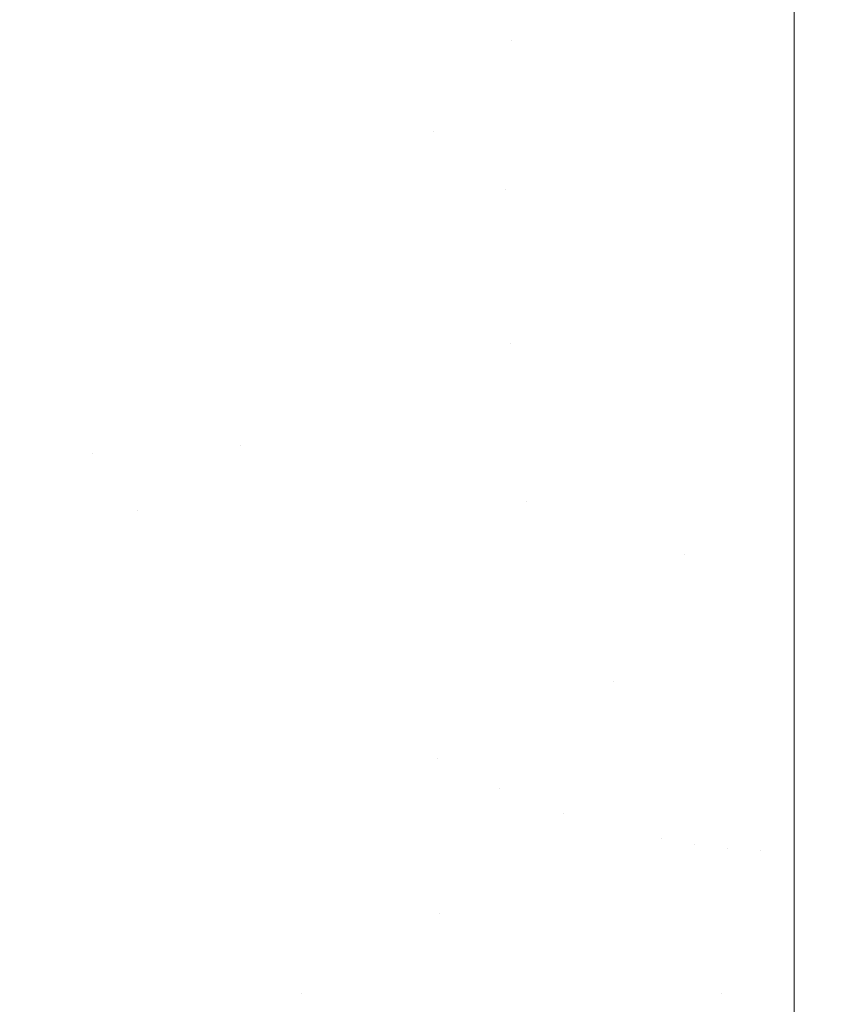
# Model space of a CAD drawing. Header units: centimetres. Extents: x -17.1 to 18.2, y 4.2 to 6.
# Tile 31 of 256: x -17.0301 to -17.0197, y 4.2778 to 4.2903. Entities that reach past the tile are written whole.
import ezdxf

# ---------------------------------------------------------------- set-up
doc = ezdxf.new("R2010")
doc.units = ezdxf.units.CM
doc.header["$LTSCALE"] = 2.54
doc.layers.add('Lucido design-1', color=7, linetype='Continuous')

# ---------------------------------------------------------------- blocks, each defined once
blk = doc.blocks.new('Gruppo-3-1')
at = {"color": 7, "linetype": 'Continuous', "lineweight": 9}
for points, invisible_edges in [([(-17.028821, 4.292402, -2276.223307), (-17.029833, 4.291473, -2276.223596), (-17.029225, 4.290115, -2276.223596), (-17.028277, 4.291188, -2276.223307)], 15), ([(-17.028277, 4.291188, -2277.021032), (-17.029225, 4.290115, -2277.020744), (-17.029833, 4.291473, -2277.020744), (-17.028821, 4.292402, -2277.021032)], 15), ([(-17.026765, 4.291203, -2276.223055), (-17.026089, 4.290211, -2276.223055), (-17.02533, 4.291524, -2276.222837), (-17.025918, 4.292386, -2276.222837)], 15), ([(-17.025918, 4.292386, -2277.021503), (-17.02533, 4.291524, -2277.021503), (-17.026089, 4.290211, -2277.021285), (-17.026765, 4.291203, -2277.021285)], 15), ([(-17.027624, 4.290005, -2276.223307), (-17.026765, 4.291203, -2276.223055), (-17.027342, 4.292247, -2276.223055), (-17.028277, 4.291188, -2276.223307)], 15), ([(-17.028277, 4.291188, -2277.021032), (-17.027342, 4.292247, -2277.021285), (-17.026765, 4.291203, -2277.021285), (-17.027624, 4.290005, -2277.021032)], 15), ([(-17.023903, 4.290037, -2276.222837), (-17.023367, 4.291554, -2276.222653), (-17.024009, 4.292146, -2276.222653), (-17.024657, 4.290732, -2276.222837)], 15), ([(-17.024657, 4.290732, -2277.021503), (-17.024009, 4.292146, -2277.021687), (-17.023367, 4.291554, -2277.021687), (-17.023903, 4.290037, -2277.021503)], 15), ([(-17.02533, 4.291524, -2276.222837), (-17.026089, 4.290211, -2276.223055), (-17.025314, 4.2893, -2276.223055), (-17.024657, 4.290732, -2276.222837)], 15), ([(-17.024657, 4.290732, -2277.021503), (-17.025314, 4.2893, -2277.021285), (-17.026089, 4.290211, -2277.021285), (-17.02533, 4.291524, -2277.021503)], 15), ([(-17.023979, 4.28815, -2276.223055), (-17.023022, 4.291296, -2276.222653), (-17.023367, 4.291554, -2276.222653), (-17.023903, 4.290037, -2276.222837)], 15), ([(-17.023903, 4.290037, -2277.021503), (-17.023367, 4.291554, -2277.021687), (-17.023022, 4.291296, -2277.021687), (-17.023979, 4.28815, -2277.021285)], 15), ([(-17.030184, 4.289029, -2276.223922), (-17.029225, 4.290115, -2276.223596), (-17.029833, 4.291473, -2276.223596), (-17.030858, 4.290533, -2276.223922)], 15), ([(-17.030858, 4.290533, -2277.020418), (-17.029833, 4.291473, -2277.020744), (-17.029225, 4.290115, -2277.020744), (-17.030184, 4.289029, -2277.020418)], 15), ([(-17.023979, 4.28815, -2276.223055), (-17.023493, 4.287839, -2276.223055), (-17.022663, 4.291066, -2276.222653), (-17.023022, 4.291296, -2276.222653)], 15), ([(-17.023022, 4.291296, -2277.021687), (-17.022663, 4.291066, -2277.021687), (-17.023493, 4.287839, -2277.021285), (-17.023979, 4.28815, -2277.021285)], 15), ([(-17.028277, 4.291188, -2276.223307), (-17.029225, 4.290115, -2276.223596), (-17.028494, 4.288791, -2276.223596), (-17.027624, 4.290005, -2276.223307)], 15), ([(-17.027624, 4.290005, -2277.021032), (-17.028494, 4.288791, -2277.020744), (-17.029225, 4.290115, -2277.020744), (-17.028277, 4.291188, -2277.021032)], 15), ([(-17.026858, 4.28888, -2276.223307), (-17.026089, 4.290211, -2276.223055), (-17.026765, 4.291203, -2276.223055), (-17.027624, 4.290005, -2276.223307)], 15), ([(-17.027624, 4.290005, -2277.021032), (-17.026765, 4.291203, -2277.021285), (-17.026089, 4.290211, -2277.021285), (-17.026858, 4.28888, -2277.021032)], 15), ([(-17.022291, 4.290867, -2276.222653), (-17.022663, 4.291066, -2276.222653), (-17.023493, 4.287839, -2276.223055), (-17.02299, 4.28757, -2276.223055)], 15), ([(-17.02299, 4.28757, -2277.021285), (-17.023493, 4.287839, -2277.021285), (-17.022663, 4.291066, -2277.021687), (-17.022291, 4.290867, -2277.021687)], 15), ([(-17.02299, 4.28757, -2276.223055), (-17.022473, 4.287346, -2276.223055), (-17.021908, 4.290702, -2276.222653), (-17.022291, 4.290867, -2276.222653)], 15), ([(-17.022291, 4.290867, -2277.021687), (-17.021908, 4.290702, -2277.021687), (-17.022473, 4.287346, -2277.021285), (-17.02299, 4.28757, -2277.021285)], 15), ([(-17.023903, 4.290037, -2276.222837), (-17.024657, 4.290732, -2276.222837), (-17.025314, 4.2893, -2276.223055), (-17.024891, 4.288884, -2276.223055)], 15), ([(-17.024891, 4.288884, -2277.021285), (-17.025314, 4.2893, -2277.021285), (-17.024657, 4.290732, -2277.021503), (-17.023903, 4.290037, -2277.021503)], 15), ([(-17.021516, 4.290571, -2276.222653), (-17.021908, 4.290702, -2276.222653), (-17.022473, 4.287346, -2276.223055), (-17.021943, 4.287169, -2276.223055)], 15), ([(-17.021943, 4.287169, -2277.021285), (-17.022473, 4.287346, -2277.021285), (-17.021908, 4.290702, -2277.021687), (-17.021516, 4.290571, -2277.021687)], 15), ([(-17.021943, 4.287169, -2276.223055), (-17.021403, 4.287041, -2276.223055), (-17.021118, 4.290476, -2276.222653), (-17.021516, 4.290571, -2276.222653)], 15), ([(-17.021516, 4.290571, -2277.021687), (-17.021118, 4.290476, -2277.021687), (-17.021403, 4.287041, -2277.021285), (-17.021943, 4.287169, -2277.021285)], 15), ([(-17.021118, 4.290476, -2276.222653), (-17.021403, 4.287041, -2276.223055), (-17.020308, 4.287159, -2276.223025)], 11), ([(-17.020308, 4.287159, -2277.021314), (-17.021403, 4.287041, -2277.021285), (-17.021118, 4.290476, -2277.021687)], 11), ([(-17.020308, 4.287159, -2276.223025), (-17.020308, 4.290402, -2276.22267), (-17.021118, 4.290476, -2276.222653)], 10), ([(-17.021118, 4.290476, -2277.021687), (-17.020308, 4.290402, -2277.02167), (-17.020308, 4.287159, -2277.021314)], 9), ([(-17.020308, 4.290402, -2276.22267), (-17.020308, 4.287159, -2276.223025), (18.147234, 4.287159, -2276.223025), (18.147234, 4.290402, -2276.22267)], 10), ([(18.147234, 4.290402, -2277.02167), (18.147234, 4.287159, -2277.021314), (-17.020308, 4.287159, -2277.021314), (-17.020308, 4.290402, -2277.02167)], 10), ([(-17.02598, 4.287848, -2276.223307), (-17.025314, 4.2893, -2276.223055), (-17.026089, 4.290211, -2276.223055), (-17.026858, 4.28888, -2276.223307)], 15), ([(-17.026858, 4.28888, -2277.021032), (-17.026089, 4.290211, -2277.021285), (-17.025314, 4.2893, -2277.021285), (-17.02598, 4.287848, -2277.021032)], 15), ([(-17.029374, 4.287562, -2276.223922), (-17.028494, 4.288791, -2276.223596), (-17.029225, 4.290115, -2276.223596), (-17.030184, 4.289029, -2276.223922)], 15), ([(-17.030184, 4.289029, -2277.020418), (-17.029225, 4.290115, -2277.020744), (-17.028494, 4.288791, -2277.020744), (-17.029374, 4.287562, -2277.020418)], 15), ([(-17.027624, 4.290005, -2276.223307), (-17.028494, 4.288791, -2276.223596), (-17.027637, 4.287533, -2276.223596), (-17.026858, 4.28888, -2276.223307)], 15), ([(-17.026858, 4.28888, -2277.021032), (-17.027637, 4.287533, -2277.020744), (-17.028494, 4.288791, -2277.020744), (-17.027624, 4.290005, -2277.021032)], 15), ([(-17.024891, 4.288884, -2276.223055), (-17.024446, 4.288499, -2276.223055), (-17.023903, 4.290037, -2276.222837)], 11), ([(-17.023903, 4.290037, -2277.021503), (-17.024446, 4.288499, -2277.021285), (-17.024891, 4.288884, -2277.021285)], 11), ([(-17.023903, 4.290037, -2276.222837), (-17.024446, 4.288499, -2276.223055), (-17.023979, 4.28815, -2276.223055)], 11), ([(-17.023979, 4.28815, -2277.021285), (-17.024446, 4.288499, -2277.021285), (-17.023903, 4.290037, -2277.021503)], 11), ([(-17.025501, 4.287377, -2276.223307), (-17.024891, 4.288884, -2276.223055), (-17.025314, 4.2893, -2276.223055), (-17.02598, 4.287848, -2276.223307)], 15), ([(-17.02598, 4.287848, -2277.021032), (-17.025314, 4.2893, -2277.021285), (-17.024891, 4.288884, -2277.021285), (-17.025501, 4.287377, -2277.021032)], 15), ([(-17.030184, 4.289029, -2276.223922), (-17.031154, 4.28793, -2276.224288), (-17.030265, 4.286319, -2276.224288), (-17.029374, 4.287562, -2276.223922)], 15), ([(-17.029374, 4.287562, -2277.020418), (-17.030265, 4.286319, -2277.020052), (-17.031154, 4.28793, -2277.020052), (-17.030184, 4.289029, -2277.020418)], 15), ([(-17.026858, 4.28888, -2276.223307), (-17.027637, 4.287533, -2276.223596), (-17.026655, 4.286378, -2276.223596), (-17.02598, 4.287848, -2276.223307)], 15), ([(-17.02598, 4.287848, -2277.021032), (-17.026655, 4.286378, -2277.020744), (-17.027637, 4.287533, -2277.020744), (-17.026858, 4.28888, -2277.021032)], 15), ([(-17.024996, 4.286941, -2276.223307), (-17.024446, 4.288499, -2276.223055), (-17.024891, 4.288884, -2276.223055), (-17.025501, 4.287377, -2276.223307)], 15), ([(-17.025501, 4.287377, -2277.021032), (-17.024891, 4.288884, -2277.021285), (-17.024446, 4.288499, -2277.021285), (-17.024996, 4.286941, -2277.021032)], 15), ([(-17.028425, 4.286169, -2276.223922), (-17.027637, 4.287533, -2276.223596), (-17.028494, 4.288791, -2276.223596), (-17.029374, 4.287562, -2276.223922)], 15), ([(-17.029374, 4.287562, -2277.020418), (-17.028494, 4.288791, -2277.020744), (-17.027637, 4.287533, -2277.020744), (-17.028425, 4.286169, -2277.020418)], 15), ([(-17.024467, 4.286546, -2276.223307), (-17.023979, 4.28815, -2276.223055), (-17.024446, 4.288499, -2276.223055), (-17.024996, 4.286941, -2276.223307)], 15), ([(-17.024996, 4.286941, -2277.021032), (-17.024446, 4.288499, -2277.021285), (-17.023979, 4.28815, -2277.021285), (-17.024467, 4.286546, -2277.021032)], 15), ([(-17.023917, 4.286194, -2276.223307), (-17.023493, 4.287839, -2276.223055), (-17.023979, 4.28815, -2276.223055), (-17.024467, 4.286546, -2276.223307)], 15), ([(-17.024467, 4.286546, -2277.021032), (-17.023979, 4.28815, -2277.021285), (-17.023493, 4.287839, -2277.021285), (-17.023917, 4.286194, -2277.021032)], 15), ([(-17.02598, 4.287848, -2276.223307), (-17.026655, 4.286378, -2276.223596), (-17.026118, 4.285851, -2276.223596), (-17.025501, 4.287377, -2276.223307)], 15), ([(-17.025501, 4.287377, -2277.021032), (-17.026118, 4.285851, -2277.020744), (-17.026655, 4.286378, -2277.020744), (-17.02598, 4.287848, -2277.021032)], 15), ([(-17.023708, 4.284186, -2276.223596), (-17.02299, 4.28757, -2276.223055), (-17.023493, 4.287839, -2276.223055), (-17.023917, 4.286194, -2276.223307)], 15), ([(-17.023917, 4.286194, -2277.021032), (-17.023493, 4.287839, -2277.021285), (-17.02299, 4.28757, -2277.021285), (-17.023708, 4.284186, -2277.020744)], 15), ([(-17.029374, 4.287562, -2276.223922), (-17.030265, 4.286319, -2276.224288), (-17.029223, 4.284789, -2276.224288), (-17.028425, 4.286169, -2276.223922)], 15), ([(-17.028425, 4.286169, -2277.020418), (-17.029223, 4.284789, -2277.020052), (-17.030265, 4.286319, -2277.020052), (-17.029374, 4.287562, -2277.020418)], 15), ([(-17.027337, 4.28489, -2276.223922), (-17.026655, 4.286378, -2276.223596), (-17.027637, 4.287533, -2276.223596), (-17.028425, 4.286169, -2276.223922)], 15), ([(-17.028425, 4.286169, -2277.020418), (-17.027637, 4.287533, -2277.020744), (-17.026655, 4.286378, -2277.020744), (-17.027337, 4.28489, -2277.020418)], 15), ([(-17.023708, 4.284186, -2276.223596), (-17.023052, 4.283902, -2276.223596), (-17.022473, 4.287346, -2276.223055), (-17.02299, 4.28757, -2276.223055)], 15), ([(-17.02299, 4.28757, -2277.021285), (-17.022473, 4.287346, -2277.021285), (-17.023052, 4.283902, -2277.020744), (-17.023708, 4.284186, -2277.020744)], 15), ([(-17.025501, 4.287377, -2276.223307), (-17.026118, 4.285851, -2276.223596), (-17.025553, 4.285364, -2276.223596), (-17.024996, 4.286941, -2276.223307)], 15), ([(-17.024996, 4.286941, -2277.021032), (-17.025553, 4.285364, -2277.020744), (-17.026118, 4.285851, -2277.020744), (-17.025501, 4.287377, -2277.021032)], 15), ([(-17.021943, 4.287169, -2276.223055), (-17.022473, 4.287346, -2276.223055), (-17.023052, 4.283902, -2276.223596), (-17.02238, 4.283677, -2276.223596)], 15), ([(-17.02238, 4.283677, -2277.020744), (-17.023052, 4.283902, -2277.020744), (-17.022473, 4.287346, -2277.021285), (-17.021943, 4.287169, -2277.021285)], 15), ([(-17.02238, 4.283677, -2276.223596), (-17.021696, 4.283515, -2276.223596), (-17.021403, 4.287041, -2276.223055), (-17.021943, 4.287169, -2276.223055)], 15), ([(-17.021943, 4.287169, -2277.021285), (-17.021403, 4.287041, -2277.021285), (-17.021696, 4.283515, -2277.020744), (-17.02238, 4.283677, -2277.020744)], 15), ([(-17.021403, 4.287041, -2276.223055), (-17.020857, 4.286964, -2276.223055), (-17.020308, 4.286938, -2276.22306), (-17.020308, 4.287159, -2276.223025)], 11), ([(-17.020308, 4.287159, -2277.021314), (-17.020308, 4.286938, -2277.02128), (-17.020857, 4.286964, -2277.021285), (-17.021403, 4.287041, -2277.021285)], 14), ([(18.147234, 4.283385, -2276.223606), (-17.020308, 4.287159, -2276.223025), (-17.020308, 4.286938, -2276.22306)], 9), ([(18.147234, 4.283385, -2276.223606), (18.147234, 4.286938, -2276.22306), (18.147234, 4.287159, -2276.223025), (-17.020308, 4.287159, -2276.223025)], 12), ([(-17.020308, 4.283385, -2277.020734), (18.147234, 4.287159, -2277.021314), (18.147234, 4.286938, -2277.02128)], 9), ([(-17.020308, 4.283385, -2277.020734), (-17.020308, 4.286938, -2277.02128), (-17.020308, 4.287159, -2277.021314), (18.147234, 4.287159, -2277.021314)], 12), ([(-17.020857, 4.286964, -2276.223055), (-17.021403, 4.287041, -2276.223055), (-17.021696, 4.283515, -2276.223596), (-17.021004, 4.283417, -2276.223596)], 15), ([(-17.021004, 4.283417, -2277.020744), (-17.021696, 4.283515, -2277.020744), (-17.021403, 4.287041, -2277.021285), (-17.020857, 4.286964, -2277.021285)], 15), ([(-17.024996, 4.286941, -2276.223307), (-17.025553, 4.285364, -2276.223596), (-17.024962, 4.284921, -2276.223596), (-17.024467, 4.286546, -2276.223307)], 15), ([(-17.024467, 4.286546, -2277.021032), (-17.024962, 4.284921, -2277.020744), (-17.025553, 4.285364, -2277.020744), (-17.024996, 4.286941, -2277.021032)], 15), ([(-17.021004, 4.283417, -2276.223596), (-17.020308, 4.282847, -2276.223689), (-17.020308, 4.286938, -2276.22306), (-17.020857, 4.286964, -2276.223055)], 13), ([(-17.020857, 4.286964, -2277.021285), (-17.020308, 4.286938, -2277.02128), (-17.020308, 4.283385, -2277.020734), (-17.021004, 4.283417, -2277.020744)], 13), ([(-17.020308, 4.286938, -2276.22306), (-17.020308, 4.282847, -2276.223689), (18.147234, 4.282847, -2276.223689), (18.147234, 4.283385, -2276.223606)], 10), ([(18.147234, 4.286938, -2277.02128), (18.147234, 4.282847, -2277.020651), (-17.020308, 4.282847, -2277.020651), (-17.020308, 4.283385, -2277.020734)], 10), ([(-17.024467, 4.286546, -2276.223307), (-17.024962, 4.284921, -2276.223596), (-17.024346, 4.284527, -2276.223596), (-17.023917, 4.286194, -2276.223307)], 15), ([(-17.023917, 4.286194, -2277.021032), (-17.024346, 4.284527, -2277.020744), (-17.024962, 4.284921, -2277.020744), (-17.024467, 4.286546, -2277.021032)], 15), ([(-17.026743, 4.284306, -2276.223922), (-17.026118, 4.285851, -2276.223596), (-17.026655, 4.286378, -2276.223596), (-17.027337, 4.28489, -2276.223922)], 15), ([(-17.027337, 4.28489, -2277.020418), (-17.026655, 4.286378, -2277.020744), (-17.026118, 4.285851, -2277.020744), (-17.026743, 4.284306, -2277.020418)], 15), ([(-17.029223, 4.284789, -2276.224288), (-17.030265, 4.286319, -2276.224288), (-17.031167, 4.285061, -2276.224693), (-17.030619, 4.284213, -2276.224693)], 15), ([(-17.030619, 4.284213, -2277.019646), (-17.031167, 4.285061, -2277.019646), (-17.030265, 4.286319, -2277.020052), (-17.029223, 4.284789, -2277.020052)], 15), ([(-17.027337, 4.28489, -2276.223922), (-17.028425, 4.286169, -2276.223922), (-17.029223, 4.284789, -2276.224288), (-17.028644, 4.284068, -2276.224288)], 15), ([(-17.028644, 4.284068, -2277.020052), (-17.029223, 4.284789, -2277.020052), (-17.028425, 4.286169, -2277.020418), (-17.027337, 4.28489, -2277.020418)], 15), ([(-17.023917, 4.286194, -2276.223307), (-17.024346, 4.284527, -2276.223596), (-17.023708, 4.284186, -2276.223596)], 11), ([(-17.023708, 4.284186, -2277.020744), (-17.024346, 4.284527, -2277.020744), (-17.023917, 4.286194, -2277.021032)], 11), ([(-17.026118, 4.283766, -2276.223922), (-17.025553, 4.285364, -2276.223596), (-17.026118, 4.285851, -2276.223596), (-17.026743, 4.284306, -2276.223922)], 15), ([(-17.026743, 4.284306, -2277.020418), (-17.026118, 4.285851, -2277.020744), (-17.025553, 4.285364, -2277.020744), (-17.026118, 4.283766, -2277.020418)], 15), ([(-17.025462, 4.283276, -2276.223922), (-17.024962, 4.284921, -2276.223596), (-17.025553, 4.285364, -2276.223596), (-17.026118, 4.283766, -2276.223922)], 15), ([(-17.026118, 4.283766, -2277.020418), (-17.025553, 4.285364, -2277.020744), (-17.024962, 4.284921, -2277.020744), (-17.025462, 4.283276, -2277.020418)], 15), ([(-17.028644, 4.284068, -2276.224288), (-17.028028, 4.283384, -2276.224288), (-17.027337, 4.28489, -2276.223922)], 11), ([(-17.027337, 4.28489, -2277.020418), (-17.028028, 4.283384, -2277.020052), (-17.028644, 4.284068, -2277.020052)], 11), ([(-17.027337, 4.28489, -2276.223922), (-17.028028, 4.283384, -2276.224288), (-17.027376, 4.282743, -2276.224288), (-17.026743, 4.284306, -2276.223922)], 15), ([(-17.026743, 4.284306, -2277.020418), (-17.027376, 4.282743, -2277.020052), (-17.028028, 4.283384, -2277.020052), (-17.027337, 4.28489, -2277.020418)], 15), ([(-17.02478, 4.282839, -2276.223922), (-17.024346, 4.284527, -2276.223596), (-17.024962, 4.284921, -2276.223596), (-17.025462, 4.283276, -2276.223922)], 15), ([(-17.025462, 4.283276, -2277.020418), (-17.024962, 4.284921, -2277.020744), (-17.024346, 4.284527, -2277.020744), (-17.02478, 4.282839, -2277.020418)], 15), ([(-17.030619, 4.284213, -2276.224693), (-17.03003, 4.283393, -2276.224693), (-17.029223, 4.284789, -2276.224288)], 11), ([(-17.029223, 4.284789, -2277.020052), (-17.03003, 4.283393, -2277.019646), (-17.030619, 4.284213, -2277.019646)], 11), ([(-17.028644, 4.284068, -2276.224288), (-17.029223, 4.284789, -2276.224288), (-17.03003, 4.283393, -2276.224693), (-17.029399, 4.282607, -2276.224693)], 15), ([(-17.029399, 4.282607, -2277.019646), (-17.03003, 4.283393, -2277.019646), (-17.029223, 4.284789, -2277.020052), (-17.028644, 4.284068, -2277.020052)], 15), ([(-17.024074, 4.282462, -2276.223922), (-17.023708, 4.284186, -2276.223596), (-17.024346, 4.284527, -2276.223596), (-17.02478, 4.282839, -2276.223922)], 15), ([(-17.02478, 4.282839, -2277.020418), (-17.024346, 4.284527, -2277.020744), (-17.023708, 4.284186, -2277.020744), (-17.024074, 4.282462, -2277.020418)], 15), ([(-17.026743, 4.284306, -2276.223922), (-17.027376, 4.282743, -2276.224288), (-17.026688, 4.28215, -2276.224288), (-17.026118, 4.283766, -2276.223922)], 15), ([(-17.026118, 4.283766, -2277.020418), (-17.026688, 4.28215, -2277.020052), (-17.027376, 4.282743, -2277.020052), (-17.026743, 4.284306, -2277.020418)], 15), ([(-17.031484, 4.282871, -2276.225141), (-17.030846, 4.281982, -2276.225141), (-17.03003, 4.283393, -2276.224693), (-17.030619, 4.284213, -2276.224693)], 15), ([(-17.030619, 4.284213, -2277.019646), (-17.03003, 4.283393, -2277.019646), (-17.030846, 4.281982, -2277.019198), (-17.031484, 4.282871, -2277.019198)], 15), ([(-17.023347, 4.282147, -2276.223922), (-17.023052, 4.283902, -2276.223596), (-17.023708, 4.284186, -2276.223596), (-17.024074, 4.282462, -2276.223922)], 15), ([(-17.024074, 4.282462, -2277.020418), (-17.023708, 4.284186, -2277.020744), (-17.023052, 4.283902, -2277.020744), (-17.023347, 4.282147, -2277.020418)], 15), ([(-17.029399, 4.282607, -2276.224693), (-17.028727, 4.281861, -2276.224693), (-17.028028, 4.283384, -2276.224288), (-17.028644, 4.284068, -2276.224288)], 15), ([(-17.028644, 4.284068, -2277.020052), (-17.028028, 4.283384, -2277.020052), (-17.028727, 4.281861, -2277.019646), (-17.029399, 4.282607, -2277.019646)], 15), ([(-17.022603, 4.281898, -2276.223922), (-17.02238, 4.283677, -2276.223596), (-17.023052, 4.283902, -2276.223596), (-17.023347, 4.282147, -2276.223922)], 15), ([(-17.023347, 4.282147, -2277.020418), (-17.023052, 4.283902, -2277.020744), (-17.02238, 4.283677, -2277.020744), (-17.022603, 4.281898, -2277.020418)], 15), ([(-17.026118, 4.283766, -2276.223922), (-17.026688, 4.28215, -2276.224288), (-17.025969, 4.281611, -2276.224288), (-17.025462, 4.283276, -2276.223922)], 15), ([(-17.025462, 4.283276, -2277.020418), (-17.025969, 4.281611, -2277.020052), (-17.026688, 4.28215, -2277.020052), (-17.026118, 4.283766, -2277.020418)], 15), ([(-17.021696, 4.283515, -2276.223596), (-17.02238, 4.283677, -2276.223596), (-17.022603, 4.281898, -2276.223922)], 11), ([(-17.022603, 4.281898, -2277.020418), (-17.02238, 4.283677, -2277.020744), (-17.021696, 4.283515, -2277.020744)], 11), ([(-17.022603, 4.281898, -2276.223922), (-17.021997, 4.279901, -2276.224288), (-17.021696, 4.283515, -2276.223596)], 11), ([(-17.021696, 4.283515, -2277.020744), (-17.021997, 4.279901, -2277.020052), (-17.022603, 4.281898, -2277.020418)], 11), ([(-17.021004, 4.283417, -2276.223596), (-17.021696, 4.283515, -2276.223596), (-17.021997, 4.279901, -2276.224288), (-17.021155, 4.279781, -2276.224288)], 15), ([(-17.021577, 4.279831, -2277.020052), (-17.021997, 4.279901, -2277.020052), (-17.021696, 4.283515, -2277.020744), (-17.021004, 4.283417, -2277.020744)], 15), ([(-17.029399, 4.282607, -2276.224693), (-17.03003, 4.283393, -2276.224693), (-17.030846, 4.281982, -2276.225141), (-17.030161, 4.28113, -2276.225141)], 15), ([(-17.030161, 4.28113, -2277.019198), (-17.030846, 4.281982, -2277.019198), (-17.03003, 4.283393, -2277.019646), (-17.029399, 4.282607, -2277.019646)], 15), ([(-17.027376, 4.282743, -2276.224288), (-17.028028, 4.283384, -2276.224288), (-17.028727, 4.281861, -2276.224693), (-17.028015, 4.281161, -2276.224693)], 15), ([(-17.028727, 4.281861, -2277.019646), (-17.028028, 4.283384, -2277.020052), (-17.027376, 4.282743, -2277.020052), (-17.028015, 4.281161, -2277.019646)], 15), ([(-17.021004, 4.283417, -2277.020744), (-17.021155, 4.279781, -2277.020052), (-17.021577, 4.279831, -2277.020052)], 11), ([(-17.020308, 4.282847, -2276.223689), (-17.021004, 4.283417, -2276.223596), (-17.021155, 4.279781, -2276.224288)], 11), ([(-17.020732, 4.279751, -2277.020052), (-17.021155, 4.279781, -2277.020052), (-17.021004, 4.283417, -2277.020744), (-17.020308, 4.282847, -2277.020651)], 15), ([(-17.021004, 4.283417, -2277.020744), (-17.020308, 4.283385, -2277.020734), (-17.020308, 4.282847, -2277.020651)], 9), ([(-17.025462, 4.283276, -2276.223922), (-17.025969, 4.281611, -2276.224288), (-17.02522, 4.281132, -2276.224288), (-17.02478, 4.282839, -2276.223922)], 15), ([(-17.02478, 4.282839, -2277.020418), (-17.02522, 4.281132, -2277.020052), (-17.025969, 4.281611, -2277.020052), (-17.025462, 4.283276, -2277.020418)], 15), ([(-17.028015, 4.281161, -2276.224693), (-17.027266, 4.280515, -2276.224693), (-17.026688, 4.28215, -2276.224288), (-17.027376, 4.282743, -2276.224288)], 15), ([(-17.028015, 4.281161, -2277.019646), (-17.027376, 4.282743, -2277.020052), (-17.026688, 4.28215, -2277.020052), (-17.027266, 4.280515, -2277.019646)], 15), ([(-17.02478, 4.282839, -2276.223922), (-17.02522, 4.281132, -2276.224288), (-17.024444, 4.280717, -2276.224288), (-17.024074, 4.282462, -2276.223922)], 15), ([(-17.024835, 4.280916, -2277.020052), (-17.02522, 4.281132, -2277.020052), (-17.02478, 4.282839, -2277.020418), (-17.024074, 4.282462, -2277.020418)], 15), ([(-17.021155, 4.279781, -2276.224288), (-17.020308, 4.278568, -2276.22454), (-17.020308, 4.282847, -2276.223689)], 9), ([(-17.020308, 4.282847, -2277.020651), (-17.020308, 4.279745, -2277.020034), (-17.020732, 4.279751, -2277.020052)], 10), ([(-17.020308, 4.282847, -2276.223689), (-17.020308, 4.278568, -2276.22454), (18.147234, 4.278568, -2276.22454), (18.147234, 4.279745, -2276.224306)], 10), ([(18.147234, 4.279745, -2276.224306), (18.147234, 4.282847, -2276.223689), (-17.020308, 4.282847, -2276.223689)], 10), ([(18.147234, 4.282847, -2277.020651), (18.147234, 4.278568, -2277.0198), (-17.020308, 4.278568, -2277.0198), (-17.020308, 4.279745, -2277.020034)], 10), ([(-17.020308, 4.279745, -2277.020034), (-17.020308, 4.282847, -2277.020651), (18.147234, 4.282847, -2277.020651)], 10), ([(-17.030161, 4.28113, -2276.225141), (-17.029433, 4.280321, -2276.225141), (-17.028727, 4.281861, -2276.224693), (-17.029399, 4.282607, -2276.224693)], 15), ([(-17.029399, 4.282607, -2277.019646), (-17.028727, 4.281861, -2277.019646), (-17.029433, 4.280321, -2277.019198), (-17.030161, 4.28113, -2277.019198)], 15), ([(-17.024074, 4.282462, -2277.020418), (-17.024444, 4.280717, -2277.020052), (-17.024835, 4.280916, -2277.020052)], 11), ([(-17.024074, 4.282462, -2276.223922), (-17.024444, 4.280717, -2276.224288), (-17.023646, 4.280371, -2276.224288), (-17.023347, 4.282147, -2276.223922)], 15), ([(-17.024048, 4.280535, -2277.020052), (-17.024444, 4.280717, -2277.020052), (-17.024074, 4.282462, -2277.020418), (-17.023347, 4.282147, -2277.020418)], 15), ([(-17.026481, 4.279927, -2276.224693), (-17.025969, 4.281611, -2276.224288), (-17.026688, 4.28215, -2276.224288), (-17.027266, 4.280515, -2276.224693)], 15), ([(-17.027266, 4.280515, -2277.019646), (-17.026688, 4.28215, -2277.020052), (-17.025969, 4.281611, -2277.020052), (-17.026481, 4.279927, -2277.019646)], 15), ([(-17.023347, 4.282147, -2277.020418), (-17.023646, 4.280371, -2277.020052), (-17.024048, 4.280535, -2277.020052)], 11), ([(-17.023347, 4.282147, -2276.223922), (-17.023646, 4.280371, -2276.224288), (-17.022828, 4.280098, -2276.224288), (-17.022603, 4.281898, -2276.223922)], 15), ([(-17.023239, 4.280225, -2277.020052), (-17.023646, 4.280371, -2277.020052), (-17.023347, 4.282147, -2277.020418), (-17.022603, 4.281898, -2277.020418)], 15), ([(-17.028015, 4.281161, -2276.224693), (-17.028727, 4.281861, -2276.224693), (-17.029433, 4.280321, -2276.225141), (-17.028662, 4.279563, -2276.225141)], 15), ([(-17.028015, 4.281161, -2277.019646), (-17.028662, 4.279563, -2277.019198), (-17.029433, 4.280321, -2277.019198), (-17.028727, 4.281861, -2277.019646)], 15), ([(-17.022603, 4.281898, -2277.020418), (-17.022828, 4.280098, -2277.020052), (-17.023239, 4.280225, -2277.020052)], 11), ([(-17.022603, 4.281898, -2276.223922), (-17.022828, 4.280098, -2276.224288), (-17.021997, 4.279901, -2276.224288)], 11), ([(-17.021997, 4.279901, -2277.020052), (-17.022414, 4.27999, -2277.020052), (-17.022828, 4.280098, -2277.020052), (-17.022603, 4.281898, -2277.020418)], 15), ([(-17.025664, 4.279405, -2276.224693), (-17.02522, 4.281132, -2276.224288), (-17.025969, 4.281611, -2276.224288), (-17.026481, 4.279927, -2276.224693)], 15), ([(-17.026481, 4.279927, -2277.019646), (-17.025969, 4.281611, -2277.020052), (-17.02522, 4.281132, -2277.020052), (-17.025664, 4.279405, -2277.019646)], 15), ([(-17.030932, 4.279637, -2276.225633), (-17.030147, 4.278765, -2276.225633), (-17.029433, 4.280321, -2276.225141), (-17.030161, 4.28113, -2276.225141)], 15), ([(-17.030161, 4.28113, -2277.019198), (-17.029433, 4.280321, -2277.019198), (-17.030147, 4.278765, -2277.018707), (-17.030932, 4.279637, -2277.018707)], 15), ([(-17.028662, 4.279563, -2276.225141), (-17.02785, 4.278862, -2276.225141), (-17.027266, 4.280515, -2276.224693), (-17.028015, 4.281161, -2276.224693)], 15), ([(-17.027266, 4.280515, -2277.019646), (-17.02785, 4.278862, -2277.019198), (-17.028662, 4.279563, -2277.019198), (-17.028015, 4.281161, -2277.019646)], 15), ([(-17.024819, 4.278953, -2276.224693), (-17.024444, 4.280717, -2276.224288), (-17.02522, 4.281132, -2276.224288), (-17.025664, 4.279405, -2276.224693)], 15), ([(-17.025664, 4.279405, -2277.019646), (-17.02522, 4.281132, -2277.020052), (-17.024835, 4.280916, -2277.020052), (-17.025245, 4.27917, -2277.019646)], 15), ([(-17.025245, 4.27917, -2277.019646), (-17.024835, 4.280916, -2277.020052), (-17.024444, 4.280717, -2277.020052), (-17.024819, 4.278953, -2277.019646)], 15), ([(-17.023948, 4.278575, -2276.224693), (-17.023646, 4.280371, -2276.224288), (-17.024444, 4.280717, -2276.224288), (-17.024819, 4.278953, -2276.224693)], 15), ([(-17.024819, 4.278953, -2277.019646), (-17.024444, 4.280717, -2277.020052), (-17.024048, 4.280535, -2277.020052)], 11), ([(-17.027266, 4.280515, -2276.224693), (-17.02785, 4.278862, -2276.225141), (-17.026999, 4.278225, -2276.225141), (-17.026481, 4.279927, -2276.224693)], 15), ([(-17.026481, 4.279927, -2277.019646), (-17.026999, 4.278225, -2277.019198), (-17.02785, 4.278862, -2277.019198), (-17.027266, 4.280515, -2277.019646)], 15), ([(-17.024048, 4.280535, -2277.020052), (-17.024728, 4.276954, -2277.019198), (-17.024819, 4.278953, -2277.019646)], 11), ([(-17.024048, 4.280535, -2277.020052), (-17.023646, 4.280371, -2277.020052), (-17.024253, 4.27676, -2277.019198), (-17.024728, 4.276954, -2277.019198)], 15), ([(-17.023773, 4.276588, -2277.019198), (-17.024253, 4.27676, -2277.019198), (-17.023646, 4.280371, -2277.020052), (-17.023239, 4.280225, -2277.020052)], 15), ([(-17.023056, 4.278278, -2276.224693), (-17.022828, 4.280098, -2276.224288), (-17.023646, 4.280371, -2276.224288), (-17.023948, 4.278575, -2276.224693)], 15), ([(-17.029315, 4.277948, -2276.225633), (-17.028662, 4.279563, -2276.225141), (-17.029433, 4.280321, -2276.225141), (-17.030147, 4.278765, -2276.225633)], 15), ([(-17.030147, 4.278765, -2277.018707), (-17.029433, 4.280321, -2277.019198), (-17.028662, 4.279563, -2277.019198), (-17.029315, 4.277948, -2277.018707)], 15), ([(-17.023239, 4.280225, -2277.020052), (-17.022828, 4.280098, -2277.020052), (-17.023287, 4.276437, -2277.019198), (-17.023773, 4.276588, -2277.019198)], 15), ([(-17.022797, 4.276309, -2277.019198), (-17.023287, 4.276437, -2277.019198), (-17.022828, 4.280098, -2277.020052), (-17.022414, 4.27999, -2277.020052)], 15), ([(-17.022149, 4.278062, -2276.224693), (-17.021997, 4.279901, -2276.224288), (-17.022828, 4.280098, -2276.224288), (-17.023056, 4.278278, -2276.224693)], 15), ([(-17.022414, 4.27999, -2277.020052), (-17.021997, 4.279901, -2277.020052), (-17.022304, 4.276204, -2277.019198), (-17.022797, 4.276309, -2277.019198)], 15), ([(-17.026481, 4.279927, -2276.224693), (-17.026999, 4.278225, -2276.225141), (-17.026114, 4.277659, -2276.225141), (-17.025664, 4.279405, -2276.224693)], 15), ([(-17.026561, 4.277933, -2277.019198), (-17.026999, 4.278225, -2277.019198), (-17.026481, 4.279927, -2277.019646), (-17.025664, 4.279405, -2277.019646)], 15), ([(-17.021808, 4.276122, -2277.019198), (-17.022304, 4.276204, -2277.019198), (-17.021997, 4.279901, -2277.020052), (-17.021577, 4.279831, -2277.020052)], 15), ([(-17.021232, 4.277932, -2276.224693), (-17.021155, 4.279781, -2276.224288), (-17.021997, 4.279901, -2276.224288), (-17.022149, 4.278062, -2276.224693)], 15), ([(-17.021577, 4.279831, -2277.020052), (-17.021155, 4.279781, -2277.020052), (-17.021309, 4.276063, -2277.019198), (-17.021808, 4.276122, -2277.019198)], 15), ([(-17.020809, 4.276027, -2277.019198), (-17.021309, 4.276063, -2277.019198), (-17.021155, 4.279781, -2277.020052), (-17.020732, 4.279751, -2277.020052)], 15), ([(-17.020308, 4.278568, -2276.22454), (-17.021155, 4.279781, -2276.224288), (-17.021232, 4.277932, -2276.224693)], 11), ([(-17.020809, 4.276027, -2277.019198), (-17.020732, 4.279751, -2277.020052), (-17.020308, 4.278568, -2277.0198)], 11), ([(-17.020732, 4.279751, -2277.020052), (-17.020308, 4.279745, -2277.020034), (-17.020308, 4.278568, -2277.0198)], 9), ([(-17.030932, 4.279637, -2277.018707), (-17.030147, 4.278765, -2277.018707), (-17.030867, 4.277194, -2277.01817), (-17.03171, 4.27813, -2277.01817)], 15), ([(-17.02844, 4.277192, -2276.225633), (-17.02785, 4.278862, -2276.225141), (-17.028662, 4.279563, -2276.225141), (-17.029315, 4.277948, -2276.225633)], 15), ([(-17.029315, 4.277948, -2277.018707), (-17.028662, 4.279563, -2277.019198), (-17.02785, 4.278862, -2277.019198), (-17.02844, 4.277192, -2277.018707)], 15), ([(-17.025664, 4.279405, -2277.019646), (-17.026114, 4.277659, -2277.019198), (-17.026561, 4.277933, -2277.019198)], 11), ([(-17.025664, 4.279405, -2276.224693), (-17.026114, 4.277659, -2276.225141), (-17.025197, 4.277169, -2276.225141), (-17.024819, 4.278953, -2276.224693)], 15), ([(-17.025245, 4.27917, -2277.019646), (-17.025659, 4.277404, -2277.019198), (-17.026114, 4.277659, -2277.019198), (-17.025664, 4.279405, -2277.019646)], 15), ([(-17.024819, 4.278953, -2277.019646), (-17.025197, 4.277169, -2277.019198), (-17.025659, 4.277404, -2277.019198), (-17.025245, 4.27917, -2277.019646)], 15), ([(-17.027523, 4.276506, -2276.225633), (-17.026999, 4.278225, -2276.225141), (-17.02785, 4.278862, -2276.225141), (-17.02844, 4.277192, -2276.225633)], 15), ([(-17.02844, 4.277192, -2277.018707), (-17.02785, 4.278862, -2277.019198), (-17.026999, 4.278225, -2277.019198), (-17.027523, 4.276506, -2277.018707)], 15), ([(-17.024819, 4.278953, -2276.224693), (-17.025197, 4.277169, -2276.225141), (-17.024253, 4.27676, -2276.225141), (-17.023948, 4.278575, -2276.224693)], 15), ([(-17.024728, 4.276954, -2277.019198), (-17.025197, 4.277169, -2277.019198), (-17.024819, 4.278953, -2277.019646)], 11), ([(-17.030147, 4.278765, -2276.225633), (-17.030867, 4.277194, -2276.22617), (-17.029975, 4.276317, -2276.22617), (-17.029315, 4.277948, -2276.225633)], 15), ([(-17.029315, 4.277948, -2277.018707), (-17.029975, 4.276317, -2277.01817), (-17.030867, 4.277194, -2277.01817), (-17.030147, 4.278765, -2277.018707)], 15), ([(-17.023948, 4.278575, -2276.224693), (-17.024253, 4.27676, -2276.225141), (-17.023287, 4.276437, -2276.225141), (-17.023056, 4.278278, -2276.224693)], 15), ([(-17.021232, 4.277932, -2276.224693), (-17.021309, 4.276063, -2276.225141), (-17.020308, 4.27433, -2276.225577), (-17.020308, 4.278568, -2276.22454)], 11), ([(-17.020308, 4.278568, -2277.0198), (-17.020308, 4.27433, -2277.018763), (-17.020809, 4.276027, -2277.019198)], 10), ([(-17.020308, 4.27433, -2276.225577), (18.147234, 4.27433, -2276.225577), (18.147234, 4.278568, -2276.22454), (-17.020308, 4.278568, -2276.22454)], 5), ([(18.147234, 4.27433, -2277.018763), (-17.020308, 4.27433, -2277.018763), (-17.020308, 4.278568, -2277.0198), (18.147234, 4.278568, -2277.0198)], 5), ([(-17.023056, 4.278278, -2276.224693), (-17.023287, 4.276437, -2276.225141), (-17.022304, 4.276204, -2276.225141), (-17.022149, 4.278062, -2276.224693)], 15), ([(-17.026568, 4.275895, -2276.225633), (-17.026114, 4.277659, -2276.225141), (-17.026999, 4.278225, -2276.225141), (-17.027523, 4.276506, -2276.225633)], 15), ([(-17.027523, 4.276506, -2277.018707), (-17.026999, 4.278225, -2277.019198), (-17.026561, 4.277933, -2277.019198), (-17.02705, 4.276191, -2277.018707)], 15), ([(-17.022149, 4.278062, -2276.224693), (-17.022304, 4.276204, -2276.225141), (-17.021309, 4.276063, -2276.225141), (-17.021232, 4.277932, -2276.224693)], 15), ([(-17.029315, 4.277948, -2276.225633), (-17.029975, 4.276317, -2276.22617), (-17.029035, 4.275506, -2276.22617), (-17.02844, 4.277192, -2276.225633)], 15), ([(-17.02844, 4.277192, -2277.018707), (-17.029035, 4.275506, -2277.01817), (-17.029975, 4.276317, -2277.01817), (-17.029315, 4.277948, -2277.018707)], 15), ([(-17.02705, 4.276191, -2277.018707), (-17.026561, 4.277933, -2277.019198), (-17.026114, 4.277659, -2277.019198), (-17.026568, 4.275895, -2277.018707)], 15)]:
    blk.add_3dface(points, dxfattribs=dict(at, invisible_edges=invisible_edges))
blk = doc.blocks.new('Gruppo-4-1')
at = {"color": 7}
blk.add_blockref('Gruppo-3-1', (0, 0), dxfattribs=at)

msp = doc.modelspace()

# ---------------------------------------------------------------- block references
at = {"layer": 'Lucido design-1', "color": 7}
msp.add_blockref('Gruppo-4-1', (0, 0), dxfattribs=at)

doc.saveas('drawing.dxf')
